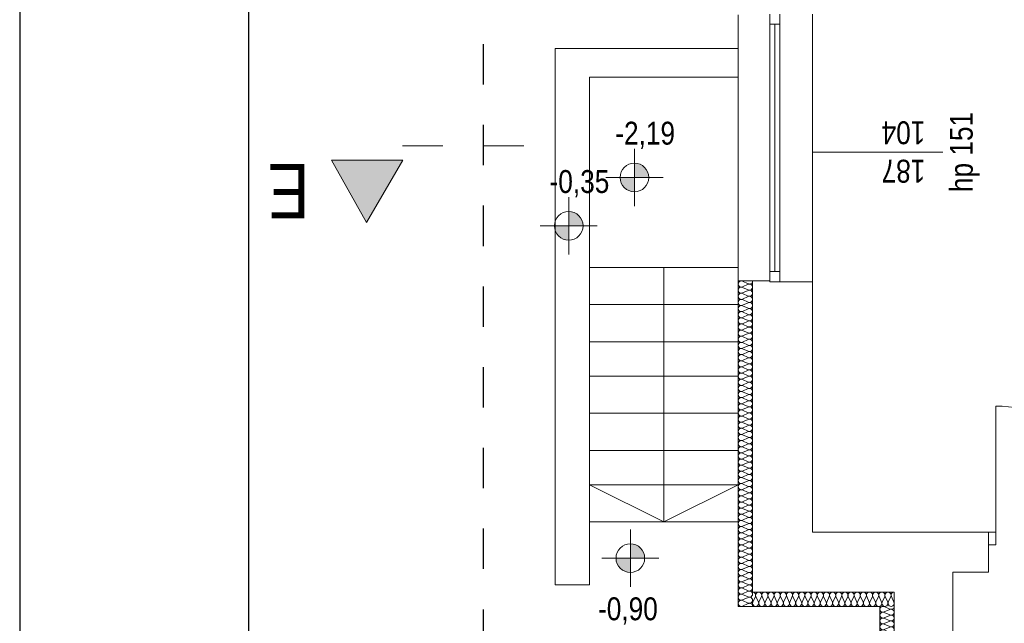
# Model space of a CAD drawing. Extents: x -635870 to -372006, y -44437 to 104716.
# Tile 199 of 221: x -497144 to -490260, y 30166 to 34386. Entities that reach past the tile are written whole.
import ezdxf

# ---------------------------------------------------------------- set-up
doc = ezdxf.new("R2010")
doc.units = 0
doc.header["$MEASUREMENT"] = 0
doc.linetypes.add('Dashed', pattern=[564.444447, 282.222223, -282.222223])
for name, color, linetype in [('$ IE Tabela', 7, 'Continuous'), ('Inwent Izolacje', 252, 'Continuous'), ('INWENT RZĘDNE', 252, 'Continuous')]:
    doc.layers.add(name, color=color, linetype=linetype)
for name, color, linetype, lineweight in [('Inwent Izolacje_Nr_Pióra__2', 252, 'Continuous', 13), ('INWENT OPISY_Nr_Pióra__21', 252, 'Continuous', 9), ('INWENT OPISY_Nr_Pióra__41', 252, 'Continuous', 15), ('INWENT RZĘDNE_Nr_Pióra__21', 252, 'Continuous', 9), ('INWENT. DRZWI_Nr_Pióra__5', 252, 'Continuous', 13), ('INWENT. OKNA_Nr_Pióra__21', 252, 'Continuous', 9), ('INWENT. OKNA_Nr_Pióra__5', 252, 'Continuous', 13), ('INWENT.ŚCIANY_Nr_Pióra__1', 252, 'Continuous', 25), ('INWENT.ŚCIANY_Nr_Pióra__20', 252, 'Continuous', 60), ('INWENT.ŚCIANY_Nr_Pióra__21', 252, 'Continuous', 9), ('INWENT.ŚCIANY_Nr_Pióra__3', 252, 'Continuous', 13), ('Istniejące schody_Nr_Pióra__21', 252, 'Continuous', 9)]:
    doc.layers.add(name, color=color, linetype=linetype, lineweight=lineweight)
doc.styles.add('GENERATED_STYLE_1', font='ARIALN.TTF')
doc.styles.add('GENERATED_STYLE_5', font='ARIALN.TTF')

# ---------------------------------------------------------------- blocks, each defined once
blk = doc.blocks.new('a3eee')
at = {"layer": '$ IE Tabela'}
for p, q in [((19730.76, 4176.8), (19730.76, 1206.8)), ((19890.76, 4096.8), (19890.76, 1286.8))]:
    blk.add_line(p, q, dxfattribs=at)
blk = doc.blocks.new('Izolacja cieplna 14_127', base_point=(-492020.2, 30384.5))
at = {"layer": 'Inwent Izolacje_Nr_Pióra__2', "linetype": 'Continuous'}
for p, q in [((-492018.4, 30314.3), (-492000.5, 30354.7)), ((-491996.9, 30354.7), (-491979, 30314.3)), ((-491975.3, 30314.3), (-491957.4, 30354.7)), ((-491953.8, 30354.7), (-491935.9, 30314.3)), ((-491932.3, 30314.3), (-491914.4, 30354.7)), ((-491910.8, 30354.7), (-491892.9, 30314.3)), ((-491889.2, 30314.3), (-491871.3, 30354.7)), ((-491867.7, 30354.7), (-491849.8, 30314.3)), ((-491846.2, 30314.3), (-491828.3, 30354.7)), ((-491824.7, 30354.7), (-491806.8, 30314.3)), ((-491803.2, 30314.3), (-491785.3, 30354.7)), ((-491781.6, 30354.7), (-491763.7, 30314.3)), ((-491760.1, 30314.3), (-491742.2, 30354.7)), ((-491738.6, 30354.7), (-491720.7, 30314.3)), ((-491717.1, 30314.3), (-491699.2, 30354.7)), ((-491695.6, 30354.7), (-491677.6, 30314.3)), ((-491674, 30314.3), (-491656.1, 30354.7)), ((-491652.5, 30354.7), (-491634.6, 30314.3)), ((-491631, 30314.3), (-491613.1, 30354.7)), ((-491609.5, 30354.7), (-491591.6, 30314.3)), ((-491587.9, 30314.3), (-491570, 30354.7)), ((-491566.4, 30354.7), (-491548.5, 30314.3)), ((-491544.9, 30314.3), (-491527, 30354.7)), ((-491523.4, 30354.7), (-491505.5, 30314.3)), ((-491501.9, 30314.3), (-491484, 30354.7)), ((-491480.3, 30354.7), (-491462.4, 30314.3)), ((-491458.8, 30314.3), (-491440.9, 30354.7)), ((-491437.3, 30354.7), (-491419.4, 30314.3)), ((-491415.8, 30314.3), (-491397.9, 30354.7)), ((-491394.2, 30354.7), (-491376.3, 30314.3)), ((-491372.7, 30314.3), (-491354.8, 30354.7)), ((-491351.2, 30354.7), (-491333.3, 30314.3)), ((-491329.7, 30314.3), (-491311.8, 30354.7)), ((-491308.2, 30354.7), (-491290.3, 30314.3)), ((-491286.6, 30314.3), (-491268.7, 30354.7)), ((-491265.1, 30354.7), (-491247.2, 30314.3)), ((-491243.6, 30314.3), (-491225.7, 30354.7)), ((-491222.1, 30354.7), (-491204.2, 30314.3)), ((-491200.6, 30314.3), (-491182.6, 30354.7)), ((-491179, 30354.7), (-491161.1, 30314.3)), ((-491157.5, 30314.3), (-491139.6, 30354.7)), ((-491136, 30354.7), (-491118.1, 30314.3)), ((-491114.5, 30314.3), (-491096.6, 30354.7)), ((-491092.9, 30354.7), (-491075, 30314.3)), ((-491071.4, 30314.3), (-491053.5, 30354.7)), ((-491049.9, 30354.7), (-491032, 30314.3))]:
    blk.add_line(p, q, dxfattribs=at)
for centre, start_param, end_param in [((-492020.2, 30363.3), 5.870392, 7.853982), ((-491977.1, 30363.3), 5.870392, 9.837571), ((-491934.1, 30363.3), 5.870392, 9.837571), ((-491891.1, 30363.3), 5.870392, 9.837571), ((-491848, 30363.3), 5.870392, 9.837571), ((-491805, 30363.3), 5.870392, 9.837571), ((-491761.9, 30363.3), 5.870392, 9.837571), ((-491718.9, 30363.3), 5.870392, 9.837571), ((-491675.8, 30363.3), 5.870392, 9.837571), ((-491632.8, 30363.3), 5.870392, 9.837571), ((-491589.8, 30363.3), 5.870392, 9.837571), ((-491546.7, 30363.3), 5.870392, 9.837571), ((-491503.7, 30363.3), 5.870392, 9.837571), ((-491460.6, 30363.3), 5.870392, 9.837571), ((-491417.6, 30363.3), 5.870392, 9.837571), ((-491374.5, 30363.3), 5.870392, 9.837571), ((-491331.5, 30363.3), 5.870392, 9.837571), ((-491288.4, 30363.3), 5.870392, 9.837571), ((-491245.4, 30363.3), 5.870392, 9.837571), ((-491202.4, 30363.3), 5.870392, 9.837571), ((-491159.3, 30363.3), 5.870392, 9.837571), ((-491116.3, 30363.3), 5.870392, 9.837571), ((-491073.2, 30363.3), 5.870392, 9.837571), ((-491030.2, 30363.3), 1.570796, 3.554385), ((-491998.7, 30305.8), 2.728799, 6.695979), ((-491955.6, 30305.8), 2.728799, 6.695979), ((-491912.6, 30305.8), 2.728799, 6.695979), ((-491869.5, 30305.8), 2.728799, 6.695979), ((-491826.5, 30305.8), 2.728799, 6.695979), ((-491783.4, 30305.8), 2.728799, 6.695979), ((-491740.4, 30305.8), 2.728799, 6.695979), ((-491697.4, 30305.8), 2.728799, 6.695979), ((-491654.3, 30305.8), 2.728799, 6.695979), ((-491611.3, 30305.8), 2.728799, 6.695979), ((-491568.2, 30305.8), 2.728799, 6.695979), ((-491525.2, 30305.8), 2.728799, 6.695979), ((-491482.1, 30305.8), 2.728799, 6.695979), ((-491439.1, 30305.8), 2.728799, 6.695979), ((-491396.1, 30305.8), 2.728799, 6.695979), ((-491353, 30305.8), 2.728799, 6.695979), ((-491310, 30305.8), 2.728799, 6.695979), ((-491266.9, 30305.8), 2.728799, 6.695979), ((-491223.9, 30305.8), 2.728799, 6.695979), ((-491180.8, 30305.8), 2.728799, 6.695979), ((-491137.8, 30305.8), 2.728799, 6.695979), ((-491094.8, 30305.8), 2.728799, 6.695979), ((-491051.7, 30305.8), 2.728799, 6.695979)]:
    blk.add_ellipse(centre, major_axis=(21.5, 0), ratio=0.988201, start_param=start_param, end_param=end_param, dxfattribs=at)
blk = doc.blocks.new('Izolacja cieplna 14_128', base_point=(-491030.2, 30284.5))
at = {"layer": 'Inwent Izolacje_Nr_Pióra__2', "linetype": 'Continuous'}
for p, q in [((-491100.4, 30282.8), (-491060, 30265.8)), ((-491060, 30262.4), (-491100.4, 30245.4)), ((-491100.4, 30242), (-491060, 30225)), ((-491060, 30221.6), (-491100.4, 30204.6)), ((-491100.4, 30201.2), (-491060, 30184.2)), ((-491060, 30180.7), (-491100.4, 30163.8)), ((-491100.4, 30160.3), (-491060, 30143.3)), ((-491060, 30139.9), (-491100.4, 30122.9)), ((-491100.4, 30119.5), (-491060, 30102.5)), ((-491060, 30099.1), (-491100.4, 30082.1)), ((-491100.4, 30078.7), (-491060, 30061.7)), ((-491060, 30058.2), (-491100.4, 30041.3)), ((-491100.4, 30037.8), (-491060, 30020.8)), ((-491060, 30017.4), (-491100.4, 30000.4)), ((-491100.4, 29997), (-491060, 29980)), ((-491060, 29976.6), (-491100.4, 29959.6)), ((-491100.4, 29956.2), (-491060, 29939.2)), ((-491060, 29935.7), (-491100.4, 29918.8)), ((-491100.4, 29915.3), (-491060, 29898.3)), ((-491060, 29894.9), (-491100.4, 29877.9)), ((-491100.4, 29874.5), (-491060, 29857.5)), ((-491060, 29854.1), (-491100.4, 29837.1)), ((-491100.4, 29833.7), (-491060, 29816.7)), ((-491060, 29813.2), (-491100.4, 29796.3))]:
    blk.add_line(p, q, dxfattribs=at)
for centre, start_param, end_param in [((-491108.9, 30264.1), 1.158003, 5.125183), ((-491108.9, 30223.3), 1.158003, 5.125183), ((-491051.5, 30284.5), 4.299596, 6.283185), ((-491051.5, 30243.7), 4.299595, 8.266774), ((-491051.5, 30202.9), 4.299595, 8.266774), ((-491108.9, 30182.5), 1.158003, 5.125183), ((-491108.9, 30141.6), 1.158003, 5.125183), ((-491051.5, 30162), 4.299595, 8.266774), ((-491108.9, 30100.8), 1.158003, 5.125183), ((-491108.9, 30060), 1.158003, 5.125183), ((-491051.5, 30121.2), 4.299595, 8.266774), ((-491051.5, 30080.4), 4.299595, 8.266774), ((-491108.9, 30019.1), 1.158003, 5.125183), ((-491051.5, 30039.5), 4.299595, 8.266774), ((-491051.5, 29998.7), 4.299595, 8.266774), ((-491108.9, 29978.3), 1.158003, 5.125183), ((-491108.9, 29937.5), 1.158003, 5.125183), ((-491051.5, 29957.9), 4.299595, 8.266774), ((-491108.9, 29896.6), 1.158003, 5.125183), ((-491108.9, 29855.8), 1.158003, 5.125183), ((-491051.5, 29917), 4.299595, 8.266774), ((-491051.5, 29876.2), 4.299595, 8.266774), ((-491108.9, 29815), 1.158003, 5.125183), ((-491051.5, 29835.4), 4.299595, 8.266774), ((-491051.5, 29794.5), 0, 1.983589)]:
    blk.add_ellipse(centre, major_axis=(21.3, 0), ratio=0.95998, start_param=start_param, end_param=end_param, dxfattribs=at)
blk = doc.blocks.new('Izolacja cieplna 14_129', base_point=(-492020.2, 32559.5))
at = {"layer": 'Inwent Izolacje_Nr_Pióra__2', "linetype": 'Continuous'}
for p, q in [((-492090.4, 32557.7), (-492050, 32539.9)), ((-492050, 32536.3), (-492090.4, 32518.4)), ((-492090.4, 32514.8), (-492050, 32497)), ((-492050, 32493.3), (-492090.4, 32475.5)), ((-492090.4, 32471.9), (-492050, 32454)), ((-492050, 32450.4), (-492090.4, 32432.6)), ((-492090.4, 32429), (-492050, 32411.1)), ((-492050, 32407.5), (-492090.4, 32389.6)), ((-492090.4, 32386), (-492050, 32368.2)), ((-492050, 32364.6), (-492090.4, 32346.7)), ((-492090.4, 32343.1), (-492050, 32325.3)), ((-492050, 32321.7), (-492090.4, 32303.8)), ((-492090.4, 32300.2), (-492050, 32282.3)), ((-492050, 32278.7), (-492090.4, 32260.9)), ((-492090.4, 32257.3), (-492050, 32239.4)), ((-492050, 32235.8), (-492090.4, 32217.9)), ((-492090.4, 32214.3), (-492050, 32196.5)), ((-492050, 32192.9), (-492090.4, 32175)), ((-492090.4, 32171.4), (-492050, 32153.6)), ((-492050, 32150), (-492090.4, 32132.1)), ((-492090.4, 32128.5), (-492050, 32110.6)), ((-492050, 32107), (-492090.4, 32089.2)), ((-492090.4, 32085.6), (-492050, 32067.7)), ((-492050, 32064.1), (-492090.4, 32046.2)), ((-492090.4, 32042.6), (-492050, 32024.8)), ((-492050, 32021.2), (-492090.4, 32003.3)), ((-492090.4, 31999.7), (-492050, 31981.9)), ((-492050, 31978.3), (-492090.4, 31960.4)), ((-492090.4, 31956.8), (-492050, 31938.9)), ((-492050, 31935.3), (-492090.4, 31917.5)), ((-492090.4, 31913.9), (-492050, 31896)), ((-492050, 31892.4), (-492090.4, 31874.6)), ((-492090.4, 31870.9), (-492050, 31853.1)), ((-492050, 31849.5), (-492090.4, 31831.6)), ((-492090.4, 31828), (-492050, 31810.2)), ((-492050, 31806.6), (-492090.4, 31788.7)), ((-492090.4, 31785.1), (-492050, 31767.2)), ((-492050, 31763.6), (-492090.4, 31745.8)), ((-492090.4, 31742.2), (-492050, 31724.3)), ((-492050, 31720.7), (-492090.4, 31702.9)), ((-492090.4, 31699.2), (-492050, 31681.4)), ((-492050, 31677.8), (-492090.4, 31659.9)), ((-492090.4, 31656.3), (-492050, 31638.5)), ((-492050, 31634.9), (-492090.4, 31617)), ((-492090.4, 31613.4), (-492050, 31595.5)), ((-492050, 31591.9), (-492090.4, 31574.1)), ((-492090.4, 31570.5), (-492050, 31552.6)), ((-492050, 31549), (-492090.4, 31531.2)), ((-492090.4, 31527.5), (-492050, 31509.7)), ((-492050, 31506.1), (-492090.4, 31488.2)), ((-492090.4, 31484.6), (-492050, 31466.8)), ((-492050, 31463.2), (-492090.4, 31445.3)), ((-492090.4, 31441.7), (-492050, 31423.8)), ((-492050, 31420.2), (-492090.4, 31402.4)), ((-492090.4, 31398.8), (-492050, 31380.9)), ((-492050, 31377.3), (-492090.4, 31359.5)), ((-492090.4, 31355.8), (-492050, 31338)), ((-492050, 31334.4), (-492090.4, 31316.5)), ((-492090.4, 31312.9), (-492050, 31295.1)), ((-492050, 31291.5), (-492090.4, 31273.6)), ((-492090.4, 31270), (-492050, 31252.1)), ((-492050, 31248.5), (-492090.4, 31230.7)), ((-492090.4, 31227.1), (-492050, 31209.2)), ((-492050, 31205.6), (-492090.4, 31187.8)), ((-492090.4, 31184.2), (-492050, 31166.3)), ((-492050, 31162.7), (-492090.4, 31144.8)), ((-492090.4, 31141.2), (-492050, 31123.4)), ((-492050, 31119.8), (-492090.4, 31101.9)), ((-492090.4, 31098.3), (-492050, 31080.4)), ((-492050, 31076.8), (-492090.4, 31059)), ((-492090.4, 31055.4), (-492050, 31037.5)), ((-492050, 31033.9), (-492090.4, 31016.1)), ((-492090.4, 31012.5), (-492050, 30994.6)), ((-492050, 30991), (-492090.4, 30973.1)), ((-492090.4, 30969.5), (-492050, 30951.7)), ((-492050, 30948.1), (-492090.4, 30930.2)), ((-492090.4, 30926.6), (-492050, 30908.7)), ((-492050, 30905.1), (-492090.4, 30887.3)), ((-492090.4, 30883.7), (-492050, 30865.8)), ((-492050, 30862.2), (-492090.4, 30844.4)), ((-492090.4, 30840.8), (-492050, 30822.9)), ((-492050, 30819.3), (-492090.4, 30801.4)), ((-492090.4, 30797.8), (-492050, 30780)), ((-492050, 30776.4), (-492090.4, 30758.5)), ((-492090.4, 30754.9), (-492050, 30737)), ((-492050, 30733.4), (-492090.4, 30715.6)), ((-492090.4, 30712), (-492050, 30694.1)), ((-492050, 30690.5), (-492090.4, 30672.7)), ((-492090.4, 30669.1), (-492050, 30651.2)), ((-492050, 30647.6), (-492090.4, 30629.7)), ((-492090.4, 30626.1), (-492050, 30608.3)), ((-492050, 30604.7), (-492090.4, 30586.8)), ((-492090.4, 30583.2), (-492050, 30565.4)), ((-492050, 30561.7), (-492090.4, 30543.9)), ((-492090.4, 30540.3), (-492050, 30522.4)), ((-492050, 30518.8), (-492090.4, 30501)), ((-492090.4, 30497.4), (-492050, 30479.5)), ((-492050, 30475.9), (-492090.4, 30458)), ((-492090.4, 30454.4), (-492050, 30436.6)), ((-492050, 30433), (-492090.4, 30415.1)), ((-492090.4, 30411.5), (-492050, 30393.7)), ((-492050, 30390), (-492090.4, 30372.2)), ((-492090.4, 30368.6), (-492050, 30350.7)), ((-492050, 30347.1), (-492090.4, 30329.3)), ((-492090.4, 30325.7), (-492050, 30307.8)), ((-492050, 30304.2), (-492090.4, 30286.3))]:
    blk.add_line(p, q, dxfattribs=at)
for centre, start_param, end_param in [((-492098.9, 32538.1), 2.728799, 6.695979), ((-492098.9, 32495.2), 2.728799, 6.695979), ((-492041.5, 32559.5), 5.870392, 7.853982), ((-492041.5, 32516.6), 5.870392, 9.837571), ((-492041.5, 32473.7), 5.870392, 9.837571), ((-492098.9, 32452.2), 2.728799, 6.695979), ((-492098.9, 32409.3), 2.728799, 6.695979), ((-492041.5, 32430.8), 5.870392, 9.837571), ((-492098.9, 32366.4), 2.728799, 6.695979), ((-492041.5, 32387.8), 5.870392, 9.837571), ((-492041.5, 32344.9), 5.870392, 9.837571), ((-492098.9, 32323.5), 2.728799, 6.695979), ((-492098.9, 32280.5), 2.728799, 6.695979), ((-492041.5, 32302), 5.870392, 9.837571), ((-492098.9, 32237.6), 2.728799, 6.695979), ((-492098.9, 32194.7), 2.728799, 6.695979), ((-492041.5, 32259.1), 5.870392, 9.837571), ((-492041.5, 32216.1), 5.870392, 9.837571), ((-492098.9, 32151.8), 2.728799, 6.695979), ((-492041.5, 32173.2), 5.870392, 9.837571), ((-492041.5, 32130.3), 5.870392, 9.837571), ((-492098.9, 32108.8), 2.728799, 6.695979), ((-492098.9, 32065.9), 2.728799, 6.695979), ((-492041.5, 32087.4), 5.870392, 9.837571), ((-492098.9, 32023), 2.728799, 6.695979), ((-492041.5, 32044.4), 5.870392, 9.837571), ((-492041.5, 32001.5), 5.870392, 9.837571), ((-492098.9, 31980.1), 2.728799, 6.695979), ((-492098.9, 31937.1), 2.728799, 6.695979), ((-492041.5, 31958.6), 5.870392, 9.837571), ((-492098.9, 31894.2), 2.728799, 6.695979), ((-492098.9, 31851.3), 2.728799, 6.695979), ((-492041.5, 31915.7), 5.870392, 9.837571), ((-492041.5, 31872.7), 5.870392, 9.837571), ((-492098.9, 31808.4), 2.728799, 6.695979), ((-492041.5, 31829.8), 5.870392, 9.837571), ((-492041.5, 31786.9), 5.870392, 9.837571), ((-492098.9, 31765.4), 2.728799, 6.695979), ((-492098.9, 31722.5), 2.728799, 6.695979), ((-492041.5, 31744), 5.870392, 9.837571), ((-492098.9, 31679.6), 2.728799, 6.695979), ((-492041.5, 31701), 5.870392, 9.837571), ((-492041.5, 31658.1), 5.870392, 9.837571), ((-492098.9, 31636.7), 2.728799, 6.695979), ((-492098.9, 31593.7), 2.728799, 6.695979), ((-492041.5, 31615.2), 5.870392, 9.837571), ((-492098.9, 31550.8), 2.728799, 6.695979), ((-492098.9, 31507.9), 2.728799, 6.695979), ((-492041.5, 31572.3), 5.870392, 9.837571), ((-492041.5, 31529.4), 5.870392, 9.837571), ((-492098.9, 31465), 2.728799, 6.695979), ((-492041.5, 31486.4), 5.870392, 9.837571), ((-492041.5, 31443.5), 5.870392, 9.837571), ((-492098.9, 31422), 2.728799, 6.695979), ((-492098.9, 31379.1), 2.728799, 6.695979), ((-492041.5, 31400.6), 5.870392, 9.837571), ((-492098.9, 31336.2), 2.728799, 6.695979), ((-492041.5, 31357.7), 5.870392, 9.837571), ((-492041.5, 31314.7), 5.870392, 9.837571), ((-492098.9, 31293.3), 2.728799, 6.695979), ((-492098.9, 31250.3), 2.728799, 6.695979), ((-492041.5, 31271.8), 5.870392, 9.837571), ((-492098.9, 31207.4), 2.728799, 6.695979), ((-492098.9, 31164.5), 2.728799, 6.695979), ((-492041.5, 31228.9), 5.870392, 9.837571), ((-492041.5, 31186), 5.870392, 9.837571), ((-492098.9, 31121.6), 2.728799, 6.695979), ((-492041.5, 31143), 5.870392, 9.837571), ((-492041.5, 31100.1), 5.870392, 9.837571), ((-492098.9, 31078.6), 2.728799, 6.695979), ((-492098.9, 31035.7), 2.728799, 6.695979), ((-492041.5, 31057.2), 5.870392, 9.837571), ((-492098.9, 30992.8), 2.728799, 6.695979), ((-492041.5, 31014.3), 5.870392, 9.837571), ((-492041.5, 30971.3), 5.870392, 9.837571), ((-492098.9, 30949.9), 2.728799, 6.695979), ((-492098.9, 30906.9), 2.728799, 6.695979), ((-492041.5, 30928.4), 5.870392, 9.837571), ((-492041.5, 30885.5), 5.870392, 9.837571), ((-492098.9, 30864), 2.728799, 6.695979), ((-492098.9, 30821.1), 2.728799, 6.695979), ((-492041.5, 30842.6), 5.870392, 9.837571), ((-492098.9, 30778.2), 2.728799, 6.695979), ((-492041.5, 30799.6), 5.870392, 9.837571), ((-492041.5, 30756.7), 5.870392, 9.837571), ((-492098.9, 30735.2), 2.728799, 6.695979), ((-492098.9, 30692.3), 2.728799, 6.695979), ((-492041.5, 30713.8), 5.870392, 9.837571), ((-492098.9, 30649.4), 2.728799, 6.695979), ((-492041.5, 30670.9), 5.870392, 9.837571), ((-492041.5, 30627.9), 5.870392, 9.837571), ((-492098.9, 30606.5), 2.728799, 6.695979), ((-492098.9, 30563.5), 2.728799, 6.695979), ((-492041.5, 30585), 5.870392, 9.837571), ((-492041.5, 30542.1), 5.870392, 9.837571), ((-492098.9, 30520.6), 2.728799, 6.695979), ((-492098.9, 30477.7), 2.728799, 6.695979), ((-492041.5, 30499.2), 5.870392, 9.837571), ((-492098.9, 30434.8), 2.728799, 6.695979), ((-492041.5, 30456.2), 5.870392, 9.837571), ((-492041.5, 30413.3), 5.870392, 9.837571), ((-492098.9, 30391.9), 2.728799, 6.695979), ((-492098.9, 30348.9), 2.728799, 6.695979), ((-492041.5, 30370.4), 5.870392, 9.837571), ((-492098.9, 30306), 2.728799, 6.695979), ((-492041.5, 30327.5), 5.870392, 9.837571), ((-492041.5, 30284.5), 1.570796, 3.554385)]:
    blk.add_ellipse(centre, major_axis=(0, -21.5), ratio=0.99094, start_param=start_param, end_param=end_param, dxfattribs=at)
blk = doc.blocks.new('Koty wysokościowe_19', base_point=(-492846.1, 33282.9))
at = {"layer": 'INWENT RZĘDNE_Nr_Pióra__21', "linetype": 'Continuous'}
for points in [[(-492846.1, 33282.9), (-492746.1, 33282.9), (-492753.7, 33321.2), (-492775.4, 33353.6), (-492807.9, 33375.3), (-492846.1, 33382.9)], [(-492846.1, 33282.9), (-492946.1, 33282.9), (-492938.5, 33244.6), (-492916.8, 33212.2), (-492884.4, 33190.5), (-492846.1, 33182.9)]]:
    blk.add_hatch(color=256, dxfattribs=at).paths.add_polyline_path(points, flags=0)
for p, q in [((-492846.1, 33082.9), (-492846.1, 33482.9)), ((-493046.1, 33282.9), (-492646.1, 33282.9))]:
    blk.add_line(p, q, dxfattribs=at)
blk.add_circle((-492846.1, 33282.9), 100, dxfattribs=at)
at = {"layer": 'INWENT RZĘDNE_Nr_Pióra__21', "insert": (-492980, 33482.9), "char_height": 160, "attachment_point": 7, "style": 'GENERATED_STYLE_1'}
blk.add_mtext('{-2,19}', dxfattribs=at)
blk = doc.blocks.new('Koty wysokościowe_20', base_point=(-493305.5, 32944.9))
at = {"layer": 'INWENT RZĘDNE_Nr_Pióra__21', "linetype": 'Continuous'}
for points in [[(-493305.5, 32944.9), (-493205.5, 32944.9), (-493213.1, 32983.2), (-493234.8, 33015.6), (-493267.2, 33037.3), (-493305.5, 33044.9)], [(-493305.5, 32944.9), (-493405.5, 32944.9), (-493397.9, 32906.7), (-493376.2, 32874.2), (-493343.7, 32852.5), (-493305.5, 32844.9)]]:
    blk.add_hatch(color=256, dxfattribs=at).paths.add_polyline_path(points, flags=0)
for p, q in [((-493305.5, 32744.9), (-493305.5, 33144.9)), ((-493505.5, 32944.9), (-493105.5, 32944.9))]:
    blk.add_line(p, q, dxfattribs=at)
blk.add_circle((-493305.5, 32944.9), 100, dxfattribs=at)
at = {"layer": 'INWENT RZĘDNE_Nr_Pióra__21', "insert": (-493439.4, 33144.9), "char_height": 160, "attachment_point": 7, "style": 'GENERATED_STYLE_1'}
blk.add_mtext('{-0,35}', dxfattribs=at)
blk = doc.blocks.new('Koty wysokościowe_21', base_point=(-492874.7, 30621.8))
at = {"layer": 'INWENT RZĘDNE_Nr_Pióra__21', "linetype": 'Continuous'}
for points in [[(-492874.7, 30621.8), (-492774.7, 30621.8), (-492782.3, 30660.1), (-492804, 30692.5), (-492836.5, 30714.2), (-492874.7, 30721.8)], [(-492874.7, 30621.8), (-492974.7, 30621.8), (-492967.1, 30583.6), (-492945.4, 30551.1), (-492913, 30529.4), (-492874.7, 30521.8)]]:
    blk.add_hatch(color=256, dxfattribs=at).paths.add_polyline_path(points, flags=0)
for p, q in [((-492874.7, 30421.8), (-492874.7, 30821.8)), ((-493074.7, 30621.8), (-492674.7, 30621.8))]:
    blk.add_line(p, q, dxfattribs=at)
blk.add_circle((-492874.7, 30621.8), 100, dxfattribs=at)
at = {"layer": 'INWENT RZĘDNE_Nr_Pióra__21', "insert": (-493100.6, 30157.8), "char_height": 160, "attachment_point": 7, "style": 'GENERATED_STYLE_1'}
blk.add_mtext('{-0,90}', dxfattribs=at)

msp = doc.modelspace()

# ---------------------------------------------------------------- hatches: boundary and pattern name
at = {"layer": 'INWENT OPISY_Nr_Pióra__21', "linetype": 'Continuous', "lineweight": 15}
msp.add_hatch(color=252, dxfattribs=at).paths.add_polyline_path([(-494720.2, 32968.3), (-494964.5, 33404.5), (-494464.5, 33404.5)], flags=0)

# ---------------------------------------------------------------- linework, layer by layer
at = {"layer": 'INWENT OPISY_Nr_Pióra__41', "color": 252, "linetype": 'Dashed', "lineweight": 15}
msp.add_line((-493620.2, 33504.5), (-494720.2, 33504.5), dxfattribs=at)
at = {"layer": 'INWENT OPISY_Nr_Pióra__41', "color": 252, "linetype": 'Continuous', "lineweight": 15}
for p, q in [((-494964.5, 33404.5), (-494464.5, 33404.5)), ((-494964.5, 33404.5), (-494720.2, 32968.3)), ((-494720.2, 32968.3), (-494464.5, 33404.5))]:
    msp.add_line(p, q, dxfattribs=at)
at = {"layer": 'INWENT. DRZWI_Nr_Pióra__5', "color": 252, "linetype": 'Continuous', "lineweight": 15}
for p, q in [((-490320.2, 30804.5), (-490320.2, 31684.5)), ((-490370.2, 30804.5), (-490320.2, 30804.5)), ((-490320.2, 30804.5), (-490320.2, 30714.5)), ((-490320.2, 30714.5), (-490370.2, 30714.5))]:
    msp.add_line(p, q, dxfattribs=at)
msp.add_arc((-490320.2, 30804.5), 880, 0, 90, dxfattribs=at)
at = {"layer": 'INWENT. OKNA_Nr_Pióra__5', "color": 252, "linetype": 'Continuous', "lineweight": 15}
for p, q in [((-491900.2, 34424.5), (-491900.2, 32554.5)), ((-491830.2, 34424.5), (-491830.2, 32554.5)), ((-491830.2, 34354.5), (-491900.2, 34354.5)), ((-491865.2, 34354.5), (-491865.2, 32624.5)), ((-491600.2, 33461), (-490690.2, 33461)), ((-491830.2, 32624.5), (-491900.2, 32624.5)), ((-491830.2, 32554.5), (-491900.2, 32554.5))]:
    msp.add_line(p, q, dxfattribs=at)
at = {"layer": 'INWENT.ŚCIANY_Nr_Pióra__1', "color": 252, "linetype": 'Continuous', "lineweight": 15}
for p, q in [((-491900.2, 32559.5), (-492020.2, 32559.5)), ((-492020.2, 30384.5), (-492020.2, 32559.5)), ((-491900.2, 32554.5), (-491900.2, 32559.5)), ((-491600.2, 32554.5), (-491900.2, 32554.5)), ((-491600.2, 32554.5), (-491600.2, 30804.5)), ((-491600.2, 30804.5), (-490370.2, 30804.5)), ((-490370.2, 30524.5), (-490370.2, 30804.5)), ((-490620.2, 30524.5), (-490370.2, 30524.5)), ((-491030.2, 30384.5), (-492020.2, 30384.5)), ((-491030.2, 29794.5), (-491030.2, 30384.5))]:
    msp.add_line(p, q, dxfattribs=at)
at = {"layer": 'INWENT.ŚCIANY_Nr_Pióra__20', "color": 252, "linetype": 'Dashed', "lineweight": 30}
msp.add_line((-493903.7, 38730.5), (-493903.7, 27470.7), dxfattribs=at)
at = {"layer": 'INWENT.ŚCIANY_Nr_Pióra__20', "color": 252, "linetype": 'Continuous', "lineweight": 15}
msp.add_line((-490620.2, 29814.5), (-490620.2, 30524.5), dxfattribs=at)
at = {"layer": 'INWENT.ŚCIANY_Nr_Pióra__21', "color": 252, "linetype": 'Continuous', "lineweight": 15}
for p, q in [((-492120.2, 32559.5), (-492120.2, 34419.5)), ((-491600.2, 34424.5), (-491600.2, 32554.5)), ((-492120.2, 34184.5), (-493400.2, 34184.5)), ((-493400.2, 34184.5), (-493400.2, 30434.5)), ((-492120.2, 33984.5), (-493160.2, 33984.5)), ((-493160.2, 30434.5), (-493160.2, 33984.5)), ((-493400.2, 30434.5), (-493160.2, 30434.5))]:
    msp.add_line(p, q, dxfattribs=at)
at = {"layer": 'INWENT.ŚCIANY_Nr_Pióra__3', "color": 252, "linetype": 'Continuous', "lineweight": 15}
for p, q in [((-492120.2, 30284.5), (-492120.2, 32559.5)), ((-492120.2, 32559.5), (-492020.2, 32559.5)), ((-491130.2, 30284.5), (-492120.2, 30284.5)), ((-491130.2, 29794.5), (-491130.2, 30284.5))]:
    msp.add_line(p, q, dxfattribs=at)
at = {"layer": 'Istniejące schody_Nr_Pióra__21', "color": 252, "linetype": 'Continuous', "lineweight": 15}
for p, q in [((-492120.2, 32654.5), (-493160.2, 32654.5)), ((-492640.2, 32654.5), (-492640.2, 30874.5)), ((-492120.2, 32394.5), (-493160.2, 32394.5)), ((-492120.2, 32134.5), (-493160.2, 32134.5)), ((-492120.2, 31894.5), (-493160.2, 31894.5)), ((-492120.2, 31634.5), (-493160.2, 31634.5)), ((-492120.2, 31374.5), (-493160.2, 31374.5)), ((-492120.2, 31134.5), (-493160.2, 31134.5)), ((-492640.2, 30874.5), (-493160.2, 31134.5)), ((-492640.2, 30874.5), (-492120.2, 31134.5)), ((-492120.2, 30874.5), (-493160.2, 30874.5))]:
    msp.add_line(p, q, dxfattribs=at)

# ---------------------------------------------------------------- block references
at = {"layer": '$ IE Tabela', "transparency": 33554687, "xscale": 10, "yscale": 10, "zscale": 10}
msp.add_blockref('a3eee', (-694451.6, 6620.1), dxfattribs=at)
at = {"layer": 'Inwent Izolacje', "color": 252, "linetype": 'Continuous', "lineweight": 15}
for name, p in [('Izolacja cieplna 14_129', (-492020.2, 32559.5)), ('Izolacja cieplna 14_127', (-492020.2, 30384.5)), ('Izolacja cieplna 14_128', (-491030.2, 30284.5))]:
    msp.add_blockref(name, p, dxfattribs=at)
at = {"layer": 'INWENT RZĘDNE', "color": 252, "lineweight": 15}
for name, p in [('Koty wysokościowe_19', (-492846.1, 33282.9)), ('Koty wysokościowe_20', (-493305.5, 32944.9)), ('Koty wysokościowe_21', (-492874.7, 30621.8))]:
    msp.add_blockref(name, p, dxfattribs=at)

# ---------------------------------------------------------------- texts
at = {"layer": 'INWENT OPISY_Nr_Pióra__21', "color": 252, "linetype": 'Continuous', "lineweight": 15, "insert": (-495264.5, 32997.5), "char_height": 380, "attachment_point": 2, "rotation": 180, "style": 'GENERATED_STYLE_5'}
msp.add_mtext('{E}', dxfattribs=at)
at = {"layer": 'INWENT. OKNA_Nr_Pióra__21', "color": 252, "linetype": 'Continuous', "lineweight": 15, "insert": (-490640.8, 33461), "char_height": 160, "attachment_point": 2, "rotation": 90, "style": 'GENERATED_STYLE_5'}
msp.add_mtext('{hp 151}', dxfattribs=at)
at = {"layer": 'INWENT. OKNA_Nr_Pióra__21', "color": 252, "linetype": 'Continuous', "lineweight": 15, "insert": (-490965.2, 33246.9), "char_height": 160, "width": 709.227, "attachment_point": 2, "rotation": 180, "line_spacing_factor": 1.007581, "style": 'GENERATED_STYLE_5'}
msp.add_mtext('{187\\P104}', dxfattribs=at)

doc.saveas('drawing.dxf')
